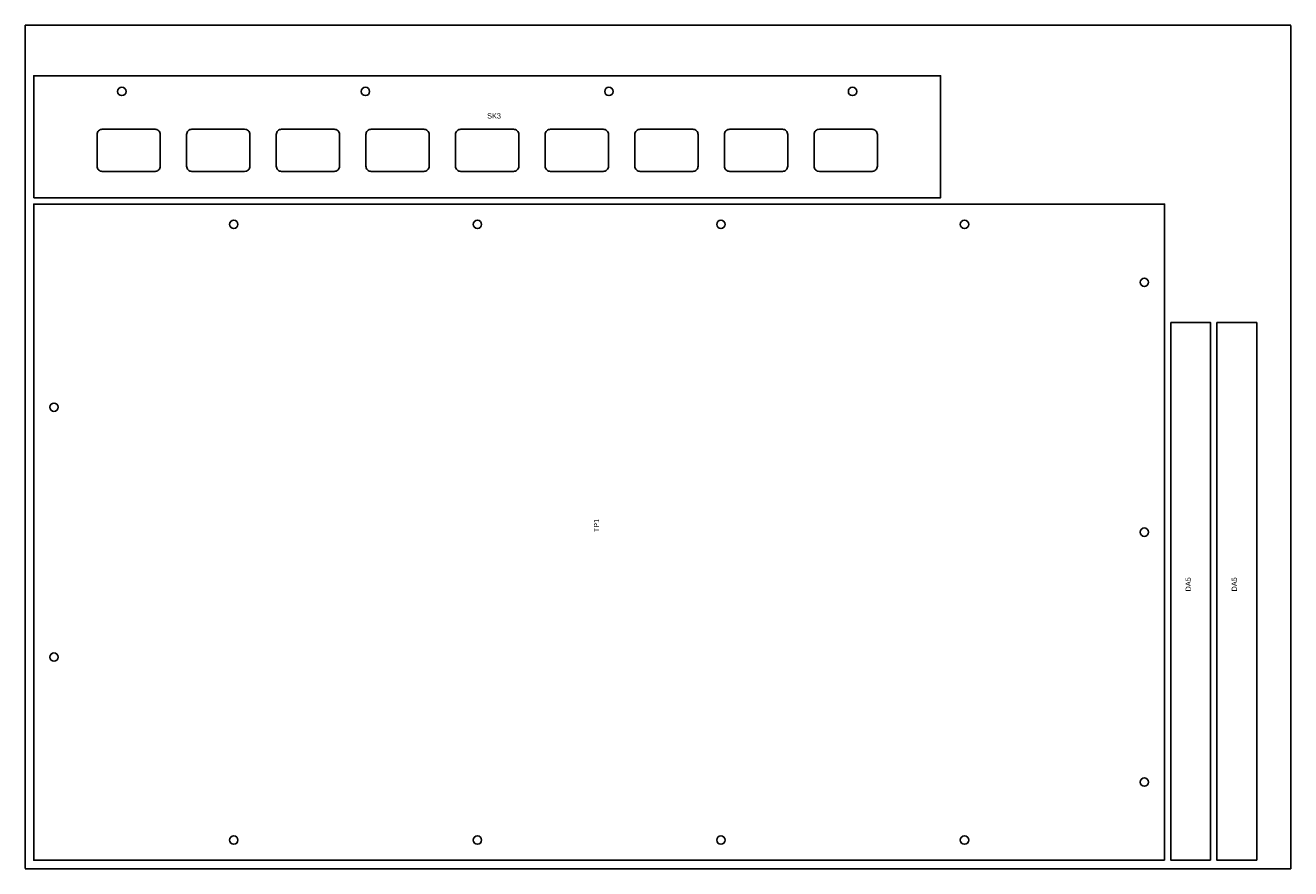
# Model space of a CAD drawing. Header units: millimetres. Extents: x 0 to 1200, y 0 to 800.
import ezdxf

# ---------------------------------------------------------------- set-up
doc = ezdxf.new("R2010")
doc.units = ezdxf.units.MM
doc.linetypes.add('DASHED', pattern=[1.524, 1.27, -0.254])
for name, color, linetype in [('CUT', 7, 'CONTINUOUS'), ('NOTES', 8, 'CONTINUOUS'), ('SHEET', 5, 'DASHED')]:
    doc.layers.add(name, color=color, linetype=linetype)

msp = doc.modelspace()

# ---------------------------------------------------------------- linework, layer by layer
at = {"layer": 'CUT'}
for points in [[(8, 636.4), (868, 636.4), (868, 752.1), (8, 752.1)], [(1080.4, 8), (1080.4, 630.4), (8, 630.4), (8, 8)], [(1124.1, 8), (1124.1, 518), (1086.4, 518), (1086.4, 8)], [(1167.8, 8), (1167.8, 518), (1130.1, 518), (1130.1, 8)]]:
    msp.add_lwpolyline(points, close=True, dxfattribs=at)
for points in [[(73, 661.4), (123, 661.4, 0.414214), (128, 666.4), (128, 696.4, 0.414214), (123, 701.4), (73, 701.4, 0.414214), (68, 696.4), (68, 666.4, 0.414214)], [(158, 661.4), (208, 661.4, 0.414214), (213, 666.4), (213, 696.4, 0.414214), (208, 701.4), (158, 701.4, 0.414214), (153, 696.4), (153, 666.4, 0.414214)], [(243, 661.4), (293, 661.4, 0.414214), (298, 666.4), (298, 696.4, 0.414214), (293, 701.4), (243, 701.4, 0.414214), (238, 696.4), (238, 666.4, 0.414214)], [(328, 661.4), (378, 661.4, 0.414214), (383, 666.4), (383, 696.4, 0.414214), (378, 701.4), (328, 701.4, 0.414214), (323, 696.4), (323, 666.4, 0.414214)], [(413, 661.4), (463, 661.4, 0.414214), (468, 666.4), (468, 696.4, 0.414214), (463, 701.4), (413, 701.4, 0.414214), (408, 696.4), (408, 666.4, 0.414214)], [(498, 661.4), (548, 661.4, 0.414214), (553, 666.4), (553, 696.4, 0.414214), (548, 701.4), (498, 701.4, 0.414214), (493, 696.4), (493, 666.4, 0.414214)], [(583, 661.4), (633, 661.4, 0.414214), (638, 666.4), (638, 696.4, 0.414214), (633, 701.4), (583, 701.4, 0.414214), (578, 696.4), (578, 666.4, 0.414214)], [(668, 661.4), (718, 661.4, 0.414214), (723, 666.4), (723, 696.4, 0.414214), (718, 701.4), (668, 701.4, 0.414214), (663, 696.4), (663, 666.4, 0.414214)], [(753, 661.4), (803, 661.4, 0.414214), (808, 666.4), (808, 696.4, 0.414214), (803, 701.4), (753, 701.4, 0.414214), (748, 696.4), (748, 666.4, 0.414214)]]:
    msp.add_lwpolyline(points, format="xyb", close=True, dxfattribs=at)
for centre in [(91.5, 737.3), (322.5, 737.3), (553.5, 737.3), (784.5, 737.3), (197.7, 611.2), (428.7, 611.2), (659.7, 611.2), (890.7, 611.2), (1061.2, 556.2), (27.2, 437.7), (1061.2, 319.2), (27.2, 200.7), (1061.2, 82.2), (197.7, 27.2), (428.7, 27.2), (659.7, 27.2), (890.7, 27.2)]:
    msp.add_circle(centre, 4, dxfattribs=at)
at = {"layer": 'SHEET'}
msp.add_lwpolyline([(0, 0), (1200, 0), (1200, 800), (0, 800)], close=True, dxfattribs=at)

# ---------------------------------------------------------------- texts
at = {"layer": 'NOTES'}
msp.add_text('SK3', height=5, dxfattribs=at).set_placement((438, 711.6))
for s, p in [('TP1', (544.2, 319.2)), ('DA5', (1105.3, 263)), ('DA5', (1149, 263))]:
    msp.add_text(s, height=5, rotation=90, dxfattribs=at).set_placement(p)

doc.saveas('drawing.dxf')
